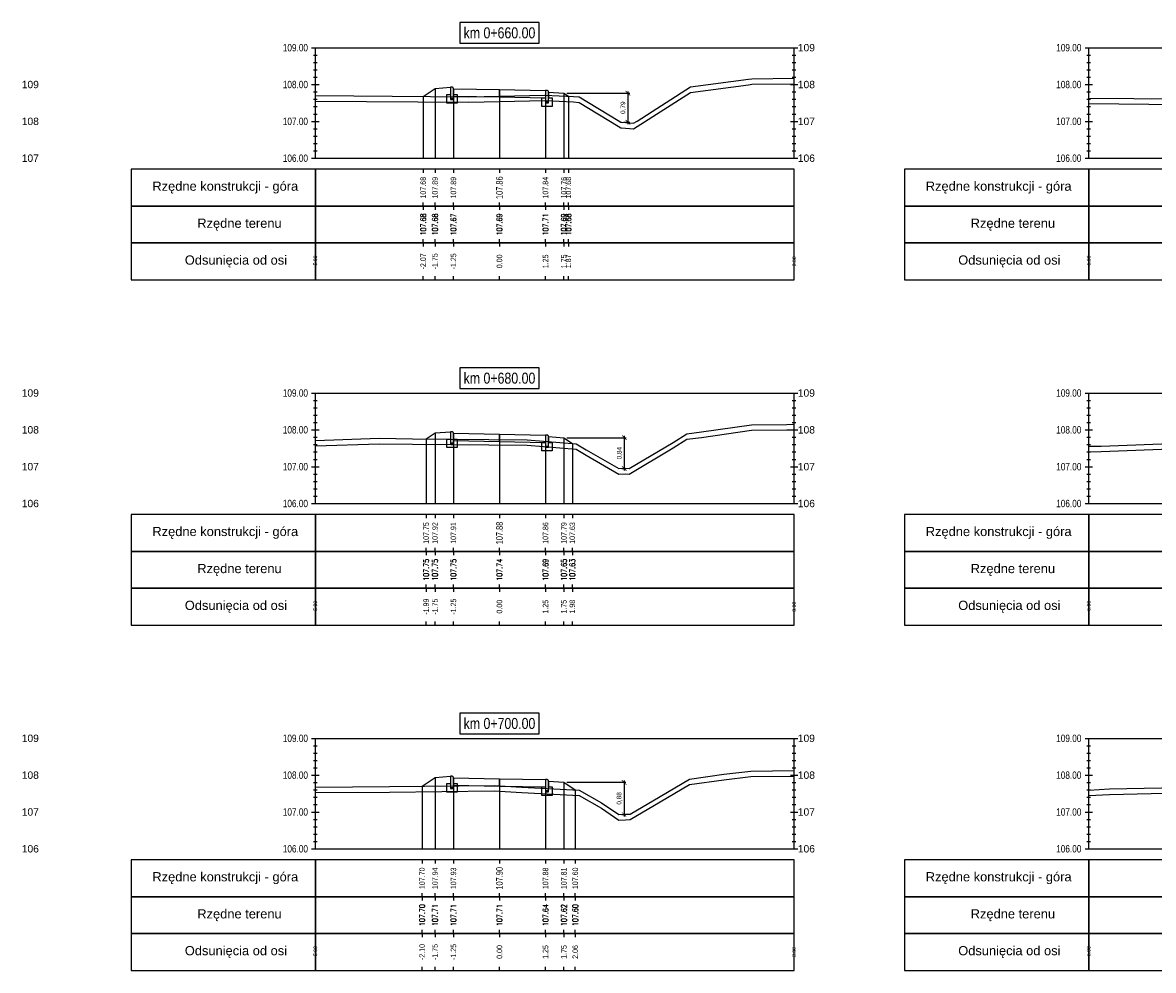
# Model space of a CAD drawing. Extents: x 7537626 to 7538805, y 5722894 to 5725486.
# Tile 35 of 90: x 7538229 to 7538259, y 5725456 to 5725482. Entities that reach past the tile are written whole.
import ezdxf

# ---------------------------------------------------------------- set-up
doc = ezdxf.new("R2010")
doc.units = 0
doc.header["$PDMODE"] = 35
doc.header["$PDSIZE"] = 0.3
for name, color, linetype in [('C-DROGI-PROFILE', 7, 'Continuous'), ('C-DROGI-PROFILE-ETYKIETY', 7, 'Continuous'), ('C-DROGI-PRZEKROJE-ETYKIETY', 7, 'Continuous'), ('C-POPRZECZKA-przekrój', 2, 'Continuous'), ('C-POPRZECZKA-widok', 1, 'Continuous')]:
    doc.layers.add(name, color=color, linetype=linetype)
for name, color, linetype, true_color in [('C-humus', 7, 'Continuous', 0x003df5), ('C-Teren', 7, 'Continuous', 0x005716), ('poprzeczki', 7, 'Continuous', 0x0000d6)]:
    doc.layers.add(name, color=color, linetype=linetype, true_color=true_color)
doc.styles.add('2mm08', font='arial.ttf', dxfattribs={"width": 0.8})
doc.styles.add('opis_50', font='arial.ttf', dxfattribs={"height": 0.125})
doc.styles.get("Standard").update_dxf_attribs({"font": 'arial.ttf'})
doc.dimstyles.new('OPIS_50', dxfattribs={"dimscale": 0.5, "dimtxt": 0.125, "dimasz": 0.25, "dimexe": 0.1, "dimexo": 0.15, "dimgap": 0.1, "dimtad": 1, "dimzin": 0, "dimtxsty": 'opis_50', "dimblk": 'ARCHTICK', "dimcen": 0.15, "dimdle": 0.1, "dimaunit": 2, "dimadec": 4, "dimazin": 0, "dimtfac": 1, "dimtmove": 0, "dimatfit": 3, "dimfxl": 1, "dimarcsym": 0})

# ---------------------------------------------------------------- blocks, each defined once
blk = doc.blocks.new('_ArchTick')
at = {"color": 0, "linetype": 'ByBlock', "const_width": 0.15}
blk.add_lwpolyline([(-0.5, -0.5), (0.5, 0.5)], dxfattribs=at)
blk = doc.blocks.new('*D69')
at = {"layer": 'Defpoints', "color": 0, "transparency": 16777216}
for p in [(7538243.482, 5725479.801), (7538245.034, 5725479.014), (7538245.22, 5725479.014)]:
    blk.add_point(p, dxfattribs=at)
at = {"layer": 'poprzeczki', "color": 0, "lineweight": -2, "transparency": 16777216}
for p, q in [((7538243.557, 5725479.801), (7538245.27, 5725479.801)), ((7538245.22, 5725479.851), (7538245.22, 5725478.964)), ((7538245.109, 5725479.014), (7538245.27, 5725479.014))]:
    blk.add_line(p, q, dxfattribs=at)
at = {"layer": 'poprzeczki', "color": 0, "lineweight": -2, "transparency": 16777216, "xscale": 0.125, "yscale": 0.125, "zscale": 0.125}
for p, rotation in [((7538245.22, 5725479.801), 90), ((7538245.22, 5725479.014), 270)]:
    blk.add_blockref('_ArchTick', p, dxfattribs=dict(at, rotation=rotation))
at = {"layer": 'poprzeczki', "color": 0, "transparency": 16777216, "insert": (7538245.095, 5725479.408), "char_height": 0.125, "attachment_point": 5, "rotation": 90, "style": 'opis_50'}
blk.add_mtext('0,79', dxfattribs=at)
blk = doc.blocks.new('*D70')
at = {"layer": 'Defpoints', "color": 0, "transparency": 16777216}
for p in [(7538243.482, 5725470.447), (7538244.976, 5725469.611), (7538245.121, 5725469.611)]:
    blk.add_point(p, dxfattribs=at)
at = {"layer": 'poprzeczki', "color": 0, "lineweight": -2, "transparency": 16777216}
for p, q in [((7538243.557, 5725470.447), (7538245.171, 5725470.447)), ((7538245.121, 5725470.497), (7538245.121, 5725469.561)), ((7538245.051, 5725469.611), (7538245.171, 5725469.611))]:
    blk.add_line(p, q, dxfattribs=at)
at = {"layer": 'poprzeczki', "color": 0, "lineweight": -2, "transparency": 16777216, "xscale": 0.125, "yscale": 0.125, "zscale": 0.125}
for p, rotation in [((7538245.121, 5725470.447), 90), ((7538245.121, 5725469.611), 270)]:
    blk.add_blockref('_ArchTick', p, dxfattribs=dict(at, rotation=rotation))
at = {"layer": 'poprzeczki', "color": 0, "transparency": 16777216, "insert": (7538244.995, 5725470.029), "char_height": 0.125, "attachment_point": 5, "rotation": 90, "style": 'opis_50'}
blk.add_mtext('0,84', dxfattribs=at)
blk = doc.blocks.new('*D71')
at = {"layer": 'Defpoints', "color": 0, "transparency": 16777216}
for p in [(7538243.482, 5725461.092), (7538244.975, 5725460.217), (7538245.115, 5725460.217)]:
    blk.add_point(p, dxfattribs=at)
at = {"layer": 'poprzeczki', "color": 0, "lineweight": -2, "transparency": 16777216}
for p, q in [((7538243.557, 5725461.092), (7538245.165, 5725461.092)), ((7538245.115, 5725461.142), (7538245.115, 5725460.167)), ((7538245.05, 5725460.217), (7538245.165, 5725460.217))]:
    blk.add_line(p, q, dxfattribs=at)
at = {"layer": 'poprzeczki', "color": 0, "lineweight": -2, "transparency": 16777216, "xscale": 0.125, "yscale": 0.125, "zscale": 0.125}
for p, rotation in [((7538245.115, 5725461.092), 90), ((7538245.115, 5725460.217), 270)]:
    blk.add_blockref('_ArchTick', p, dxfattribs=dict(at, rotation=rotation))
at = {"layer": 'poprzeczki', "color": 0, "transparency": 16777216, "insert": (7538244.99, 5725460.655), "char_height": 0.125, "attachment_point": 5, "rotation": 90, "style": 'opis_50'}
blk.add_mtext('0,88', dxfattribs=at)

msp = doc.modelspace()

# ---------------------------------------------------------------- linework, layer by layer
at = {"layer": 'C-DROGI-PROFILE', "color": 7, "linetype": 'Continuous', "lineweight": -3}
for p, q in [((7538239.661, 5725477.736), (7538239.661, 5725477.636)), ((7538239.982, 5725477.736), (7538239.982, 5725477.636)), ((7538240.482, 5725477.736), (7538240.482, 5725477.636)), ((7538241.732, 5725477.736), (7538241.732, 5725477.636)), ((7538242.982, 5725477.736), (7538242.982, 5725477.636)), ((7538243.482, 5725477.736), (7538243.482, 5725477.636)), ((7538243.602, 5725477.736), (7538243.602, 5725477.636)), ((7538239.661, 5725476.736), (7538239.661, 5725476.836)), ((7538239.661, 5725476.736), (7538239.661, 5725476.636)), ((7538239.982, 5725476.736), (7538239.982, 5725476.836)), ((7538239.982, 5725476.736), (7538239.982, 5725476.636)), ((7538240.482, 5725476.736), (7538240.482, 5725476.836)), ((7538240.482, 5725476.736), (7538240.482, 5725476.636)), ((7538241.732, 5725476.736), (7538241.732, 5725476.836)), ((7538241.732, 5725476.736), (7538241.732, 5725476.636)), ((7538242.982, 5725476.736), (7538242.982, 5725476.836)), ((7538242.982, 5725476.736), (7538242.982, 5725476.636)), ((7538243.482, 5725476.736), (7538243.482, 5725476.836)), ((7538243.482, 5725476.736), (7538243.482, 5725476.636)), ((7538243.602, 5725476.736), (7538243.602, 5725476.836)), ((7538243.602, 5725476.736), (7538243.602, 5725476.636)), ((7538239.661, 5725475.736), (7538239.661, 5725475.836)), ((7538239.982, 5725475.736), (7538239.982, 5725475.836)), ((7538240.482, 5725475.736), (7538240.482, 5725475.836)), ((7538241.732, 5725475.736), (7538241.732, 5725475.836)), ((7538242.982, 5725475.736), (7538242.982, 5725475.836)), ((7538243.482, 5725475.736), (7538243.482, 5725475.836)), ((7538243.602, 5725475.736), (7538243.602, 5725475.836)), ((7538239.661, 5725475.736), (7538239.661, 5725475.636)), ((7538239.982, 5725475.736), (7538239.982, 5725475.636)), ((7538240.482, 5725475.736), (7538240.482, 5725475.636)), ((7538241.732, 5725475.736), (7538241.732, 5725475.636)), ((7538242.982, 5725475.736), (7538242.982, 5725475.636)), ((7538243.482, 5725475.736), (7538243.482, 5725475.636)), ((7538243.602, 5725475.736), (7538243.602, 5725475.636)), ((7538239.661, 5725474.736), (7538239.661, 5725474.836)), ((7538239.982, 5725474.736), (7538239.982, 5725474.836)), ((7538240.482, 5725474.736), (7538240.482, 5725474.836)), ((7538241.732, 5725474.736), (7538241.732, 5725474.836)), ((7538242.982, 5725474.736), (7538242.982, 5725474.836)), ((7538243.482, 5725474.736), (7538243.482, 5725474.836)), ((7538243.602, 5725474.736), (7538243.602, 5725474.836)), ((7538239.741, 5725468.361), (7538239.741, 5725468.261)), ((7538239.982, 5725468.361), (7538239.982, 5725468.261)), ((7538240.482, 5725468.361), (7538240.482, 5725468.261)), ((7538241.732, 5725468.361), (7538241.732, 5725468.261)), ((7538242.982, 5725468.361), (7538242.982, 5725468.261)), ((7538243.482, 5725468.361), (7538243.482, 5725468.261)), ((7538243.711, 5725468.361), (7538243.711, 5725468.261)), ((7538239.741, 5725467.361), (7538239.741, 5725467.461)), ((7538239.741, 5725467.361), (7538239.741, 5725467.261)), ((7538239.982, 5725467.361), (7538239.982, 5725467.461)), ((7538239.982, 5725467.361), (7538239.982, 5725467.261)), ((7538240.482, 5725467.361), (7538240.482, 5725467.461)), ((7538240.482, 5725467.361), (7538240.482, 5725467.261)), ((7538241.732, 5725467.361), (7538241.732, 5725467.461)), ((7538241.732, 5725467.361), (7538241.732, 5725467.261)), ((7538242.982, 5725467.361), (7538242.982, 5725467.461)), ((7538242.982, 5725467.361), (7538242.982, 5725467.261)), ((7538243.482, 5725467.361), (7538243.482, 5725467.461)), ((7538243.482, 5725467.361), (7538243.482, 5725467.261)), ((7538243.711, 5725467.361), (7538243.711, 5725467.461)), ((7538243.711, 5725467.361), (7538243.711, 5725467.261)), ((7538239.741, 5725466.361), (7538239.741, 5725466.461)), ((7538239.741, 5725466.361), (7538239.741, 5725466.261)), ((7538239.982, 5725466.361), (7538239.982, 5725466.461)), ((7538239.982, 5725466.361), (7538239.982, 5725466.261)), ((7538240.482, 5725466.361), (7538240.482, 5725466.461)), ((7538240.482, 5725466.361), (7538240.482, 5725466.261)), ((7538241.732, 5725466.361), (7538241.732, 5725466.461)), ((7538241.732, 5725466.361), (7538241.732, 5725466.261)), ((7538242.982, 5725466.361), (7538242.982, 5725466.461)), ((7538242.982, 5725466.361), (7538242.982, 5725466.261)), ((7538243.482, 5725466.361), (7538243.482, 5725466.461)), ((7538243.482, 5725466.361), (7538243.482, 5725466.261)), ((7538243.711, 5725466.361), (7538243.711, 5725466.461)), ((7538243.711, 5725466.361), (7538243.711, 5725466.261)), ((7538239.741, 5725465.361), (7538239.741, 5725465.461)), ((7538239.982, 5725465.361), (7538239.982, 5725465.461)), ((7538240.482, 5725465.361), (7538240.482, 5725465.461)), ((7538241.732, 5725465.361), (7538241.732, 5725465.461)), ((7538242.982, 5725465.361), (7538242.982, 5725465.461)), ((7538243.482, 5725465.361), (7538243.482, 5725465.461)), ((7538243.711, 5725465.361), (7538243.711, 5725465.461)), ((7538239.631, 5725458.986), (7538239.631, 5725458.886)), ((7538239.982, 5725458.986), (7538239.982, 5725458.886)), ((7538240.482, 5725458.986), (7538240.482, 5725458.886)), ((7538241.732, 5725458.986), (7538241.732, 5725458.886)), ((7538242.982, 5725458.986), (7538242.982, 5725458.886)), ((7538243.482, 5725458.986), (7538243.482, 5725458.886)), ((7538243.79, 5725458.986), (7538243.79, 5725458.886)), ((7538239.631, 5725457.986), (7538239.631, 5725458.086)), ((7538239.631, 5725457.986), (7538239.631, 5725457.886)), ((7538239.982, 5725457.986), (7538239.982, 5725458.086)), ((7538239.982, 5725457.986), (7538239.982, 5725457.886)), ((7538240.482, 5725457.986), (7538240.482, 5725458.086)), ((7538240.482, 5725457.986), (7538240.482, 5725457.886)), ((7538241.732, 5725457.986), (7538241.732, 5725458.086)), ((7538241.732, 5725457.986), (7538241.732, 5725457.886)), ((7538242.982, 5725457.986), (7538242.982, 5725458.086)), ((7538242.982, 5725457.986), (7538242.982, 5725457.886)), ((7538243.482, 5725457.986), (7538243.482, 5725458.086)), ((7538243.482, 5725457.986), (7538243.482, 5725457.886)), ((7538243.79, 5725457.986), (7538243.79, 5725458.086)), ((7538243.79, 5725457.986), (7538243.79, 5725457.886)), ((7538239.631, 5725456.986), (7538239.631, 5725457.086)), ((7538239.982, 5725456.986), (7538239.982, 5725457.086)), ((7538240.482, 5725456.986), (7538240.482, 5725457.086)), ((7538241.732, 5725456.986), (7538241.732, 5725457.086)), ((7538242.982, 5725456.986), (7538242.982, 5725457.086)), ((7538243.482, 5725456.986), (7538243.482, 5725457.086)), ((7538243.79, 5725456.986), (7538243.79, 5725457.086)), ((7538239.631, 5725456.986), (7538239.631, 5725456.886)), ((7538239.982, 5725456.986), (7538239.982, 5725456.886)), ((7538240.482, 5725456.986), (7538240.482, 5725456.886)), ((7538241.732, 5725456.986), (7538241.732, 5725456.886)), ((7538242.982, 5725456.986), (7538242.982, 5725456.886)), ((7538243.482, 5725456.986), (7538243.482, 5725456.886)), ((7538243.79, 5725456.986), (7538243.79, 5725456.886)), ((7538239.631, 5725455.986), (7538239.631, 5725456.086)), ((7538239.982, 5725455.986), (7538239.982, 5725456.086)), ((7538240.482, 5725455.986), (7538240.482, 5725456.086)), ((7538241.732, 5725455.986), (7538241.732, 5725456.086)), ((7538242.982, 5725455.986), (7538242.982, 5725456.086)), ((7538243.482, 5725455.986), (7538243.482, 5725456.086)), ((7538243.79, 5725455.986), (7538243.79, 5725456.086))]:
    msp.add_line(p, q, dxfattribs=at)
at = {"layer": 'C-DROGI-PROFILE', "color": 1, "linetype": 'Continuous', "lineweight": -3}
for points in [[(7538236.732, 5725476.736), (7538236.732, 5725477.736), (7538231.732, 5725477.736), (7538231.732, 5725476.736)], [(7538236.732, 5725476.736), (7538249.732, 5725476.736), (7538249.732, 5725477.736), (7538236.732, 5725477.736)], [(7538257.732, 5725476.736), (7538257.732, 5725477.736), (7538252.732, 5725477.736), (7538252.732, 5725476.736)], [(7538257.732, 5725476.736), (7538270.732, 5725476.736), (7538270.732, 5725477.736), (7538257.732, 5725477.736)], [(7538236.732, 5725475.736), (7538236.732, 5725476.736), (7538231.732, 5725476.736), (7538231.732, 5725475.736)], [(7538236.732, 5725475.736), (7538249.732, 5725475.736), (7538249.732, 5725476.736), (7538236.732, 5725476.736)], [(7538257.732, 5725475.736), (7538257.732, 5725476.736), (7538252.732, 5725476.736), (7538252.732, 5725475.736)], [(7538257.732, 5725475.736), (7538270.732, 5725475.736), (7538270.732, 5725476.736), (7538257.732, 5725476.736)], [(7538236.732, 5725474.736), (7538236.732, 5725475.736), (7538231.732, 5725475.736), (7538231.732, 5725474.736)], [(7538236.732, 5725474.736), (7538249.732, 5725474.736), (7538249.732, 5725475.736), (7538236.732, 5725475.736)], [(7538257.732, 5725474.736), (7538257.732, 5725475.736), (7538252.732, 5725475.736), (7538252.732, 5725474.736)], [(7538257.732, 5725474.736), (7538270.732, 5725474.736), (7538270.732, 5725475.736), (7538257.732, 5725475.736)], [(7538236.732, 5725467.361), (7538236.732, 5725468.361), (7538231.732, 5725468.361), (7538231.732, 5725467.361)], [(7538236.732, 5725467.361), (7538249.732, 5725467.361), (7538249.732, 5725468.361), (7538236.732, 5725468.361)], [(7538257.732, 5725467.361), (7538257.732, 5725468.361), (7538252.732, 5725468.361), (7538252.732, 5725467.361)], [(7538257.732, 5725467.361), (7538270.732, 5725467.361), (7538270.732, 5725468.361), (7538257.732, 5725468.361)], [(7538236.732, 5725466.361), (7538236.732, 5725467.361), (7538231.732, 5725467.361), (7538231.732, 5725466.361)], [(7538236.732, 5725466.361), (7538249.732, 5725466.361), (7538249.732, 5725467.361), (7538236.732, 5725467.361)], [(7538257.732, 5725466.361), (7538257.732, 5725467.361), (7538252.732, 5725467.361), (7538252.732, 5725466.361)], [(7538257.732, 5725466.361), (7538270.732, 5725466.361), (7538270.732, 5725467.361), (7538257.732, 5725467.361)], [(7538236.732, 5725465.361), (7538236.732, 5725466.361), (7538231.732, 5725466.361), (7538231.732, 5725465.361)], [(7538236.732, 5725465.361), (7538249.732, 5725465.361), (7538249.732, 5725466.361), (7538236.732, 5725466.361)], [(7538257.732, 5725465.361), (7538257.732, 5725466.361), (7538252.732, 5725466.361), (7538252.732, 5725465.361)], [(7538257.732, 5725465.361), (7538270.732, 5725465.361), (7538270.732, 5725466.361), (7538257.732, 5725466.361)], [(7538236.732, 5725457.986), (7538236.732, 5725458.986), (7538231.732, 5725458.986), (7538231.732, 5725457.986)], [(7538236.732, 5725457.986), (7538249.732, 5725457.986), (7538249.732, 5725458.986), (7538236.732, 5725458.986)], [(7538257.732, 5725457.986), (7538257.732, 5725458.986), (7538252.732, 5725458.986), (7538252.732, 5725457.986)], [(7538257.732, 5725457.986), (7538270.732, 5725457.986), (7538270.732, 5725458.986), (7538257.732, 5725458.986)], [(7538236.732, 5725456.986), (7538236.732, 5725457.986), (7538231.732, 5725457.986), (7538231.732, 5725456.986)], [(7538236.732, 5725456.986), (7538249.732, 5725456.986), (7538249.732, 5725457.986), (7538236.732, 5725457.986)], [(7538257.732, 5725456.986), (7538257.732, 5725457.986), (7538252.732, 5725457.986), (7538252.732, 5725456.986)], [(7538257.732, 5725456.986), (7538270.732, 5725456.986), (7538270.732, 5725457.986), (7538257.732, 5725457.986)], [(7538236.732, 5725455.986), (7538236.732, 5725456.986), (7538231.732, 5725456.986), (7538231.732, 5725455.986)], [(7538236.732, 5725455.986), (7538249.732, 5725455.986), (7538249.732, 5725456.986), (7538236.732, 5725456.986)], [(7538257.732, 5725455.986), (7538257.732, 5725456.986), (7538252.732, 5725456.986), (7538252.732, 5725455.986)], [(7538257.732, 5725455.986), (7538270.732, 5725455.986), (7538270.732, 5725456.986), (7538257.732, 5725456.986)]]:
    msp.add_3dface(points, dxfattribs=at)
at = {"layer": 'C-DROGI-PRZEKROJE-ETYKIETY', "color": 1, "linetype": 'Continuous', "lineweight": -3}
for p, q in [((7538239.982, 5725479.931), (7538239.982, 5725478.036)), ((7538240.482, 5725479.924), (7538240.482, 5725478.036)), ((7538241.732, 5725479.899), (7538241.732, 5725478.036)), ((7538242.982, 5725479.874), (7538242.982, 5725478.036)), ((7538243.482, 5725479.801), (7538243.482, 5725478.036)), ((7538239.661, 5725479.716), (7538239.661, 5725478.036)), ((7538243.602, 5725479.721), (7538243.602, 5725478.036)), ((7538239.982, 5725470.577), (7538239.982, 5725468.661)), ((7538240.482, 5725470.57), (7538240.482, 5725468.661)), ((7538241.732, 5725470.545), (7538241.732, 5725468.661)), ((7538239.741, 5725470.416), (7538239.741, 5725468.661)), ((7538242.982, 5725470.52), (7538242.982, 5725468.661)), ((7538243.482, 5725470.447), (7538243.482, 5725468.661)), ((7538243.711, 5725470.294), (7538243.711, 5725468.661)), ((7538239.982, 5725461.222), (7538239.982, 5725459.286)), ((7538240.482, 5725461.216), (7538240.482, 5725459.286)), ((7538241.732, 5725461.191), (7538241.732, 5725459.286)), ((7538242.982, 5725461.166), (7538242.982, 5725459.286)), ((7538243.482, 5725461.092), (7538243.482, 5725459.286)), ((7538239.631, 5725460.988), (7538239.631, 5725459.286)), ((7538243.79, 5725460.888), (7538243.79, 5725459.286))]:
    msp.add_line(p, q, dxfattribs=at)
at = {"layer": 'C-humus'}
for p, q in [((7538248.588, 5725480.045), (7538249.732, 5725480.059)), ((7538245.472, 5725478.894), (7538246.922, 5725479.823)), ((7538246.922, 5725479.823), (7538248.49, 5725480.031)), ((7538248.49, 5725480.031), (7538248.588, 5725480.045)), ((7538236.732, 5725479.589), (7538240.896, 5725479.556)), ((7538240.896, 5725479.556), (7538242.961, 5725479.6)), ((7538242.961, 5725479.6), (7538243.745, 5725479.565)), ((7538243.745, 5725479.565), (7538243.896, 5725479.553)), ((7538243.896, 5725479.553), (7538244.952, 5725478.906)), ((7538257.732, 5725479.518), (7538260.494, 5725479.495)), ((7538244.952, 5725478.906), (7538245.027, 5725478.864)), ((7538245.027, 5725478.864), (7538245.042, 5725478.865)), ((7538245.042, 5725478.865), (7538245.375, 5725478.836)), ((7538245.375, 5725478.836), (7538245.472, 5725478.894)), ((7538247.213, 5725470.458), (7538248.577, 5725470.649)), ((7538248.577, 5725470.649), (7538249.533, 5725470.661)), ((7538249.533, 5725470.661), (7538249.732, 5725470.663)), ((7538236.732, 5725470.226), (7538238.465, 5725470.283)), ((7538238.465, 5725470.283), (7538239.372, 5725470.269)), ((7538239.372, 5725470.269), (7538242.484, 5725470.242)), ((7538242.484, 5725470.242), (7538243.815, 5725470.136)), ((7538246.45, 5725470.171), (7538246.817, 5725470.406)), ((7538246.817, 5725470.406), (7538247.213, 5725470.458)), ((7538243.815, 5725470.136), (7538244.085, 5725469.97)), ((7538244.085, 5725469.97), (7538244.976, 5725469.461)), ((7538245.251, 5725469.461), (7538246.45, 5725470.171)), ((7538257.732, 5725470.069), (7538258.069, 5725470.072)), ((7538258.069, 5725470.072), (7538261.076, 5725470.186)), ((7538244.976, 5725469.461), (7538245.166, 5725469.469)), ((7538245.166, 5725469.469), (7538245.251, 5725469.461)), ((7538246.094, 5725460.561), (7538246.89, 5725461.031)), ((7538246.89, 5725461.031), (7538247.824, 5725461.161)), ((7538247.824, 5725461.161), (7538248.556, 5725461.248)), ((7538248.556, 5725461.248), (7538249.732, 5725461.259)), ((7538236.732, 5725460.812), (7538238.744, 5725460.829)), ((7538238.744, 5725460.829), (7538241.591, 5725460.859)), ((7538241.591, 5725460.859), (7538242.335, 5725460.814)), ((7538242.335, 5725460.814), (7538243.897, 5725460.732)), ((7538243.897, 5725460.732), (7538244.501, 5725460.387)), ((7538257.732, 5725460.733), (7538258.292, 5725460.761)), ((7538258.292, 5725460.761), (7538261.03, 5725460.825)), ((7538245.283, 5725460.082), (7538246.094, 5725460.561)), ((7538244.501, 5725460.387), (7538244.975, 5725460.067)), ((7538244.975, 5725460.067), (7538245.154, 5725460.076)), ((7538245.154, 5725460.076), (7538245.283, 5725460.082))]:
    msp.add_line(p, q, dxfattribs=at)
at = {"layer": 'C-POPRZECZKA-przekrój', "color": 2, "linetype": 'Continuous', "lineweight": -3}
for p, q in [((7538239.661, 5725479.716), (7538239.982, 5725479.931)), ((7538239.982, 5725479.931), (7538240.402, 5725479.964)), ((7538240.302, 5725479.534), (7538240.302, 5725479.764)), ((7538240.302, 5725479.764), (7538240.402, 5725479.764)), ((7538240.442, 5725479.964), (7538240.402, 5725479.964)), ((7538240.402, 5725479.964), (7538240.402, 5725479.634)), ((7538240.402, 5725479.764), (7538240.402, 5725479.664)), ((7538240.448, 5725479.964), (7538240.442, 5725479.964)), ((7538240.456, 5725479.962), (7538240.448, 5725479.964)), ((7538240.465, 5725479.958), (7538240.456, 5725479.962)), ((7538240.471, 5725479.953), (7538240.465, 5725479.958)), ((7538240.475, 5725479.947), (7538240.471, 5725479.953)), ((7538240.479, 5725479.94), (7538240.475, 5725479.947)), ((7538240.482, 5725479.932), (7538240.479, 5725479.94)), ((7538240.482, 5725479.924), (7538240.482, 5725479.932)), ((7538240.482, 5725479.924), (7538241.732, 5725479.899)), ((7538240.482, 5725479.924), (7538240.483, 5725479.724)), ((7538240.482, 5725479.634), (7538240.482, 5725479.924)), ((7538240.482, 5725479.924), (7538240.482, 5725479.764)), ((7538240.482, 5725479.764), (7538240.582, 5725479.764)), ((7538240.582, 5725479.764), (7538240.582, 5725479.534)), ((7538241.732, 5725479.699), (7538241.732, 5725479.899)), ((7538241.732, 5725479.899), (7538242.982, 5725479.874)), ((7538242.982, 5725479.874), (7538242.981, 5725479.674)), ((7538243.022, 5725479.874), (7538242.982, 5725479.874)), ((7538242.982, 5725479.874), (7538242.982, 5725479.544)), ((7538243.028, 5725479.874), (7538243.022, 5725479.874)), ((7538243.036, 5725479.872), (7538243.028, 5725479.874)), ((7538243.045, 5725479.868), (7538243.036, 5725479.872)), ((7538243.051, 5725479.863), (7538243.045, 5725479.868)), ((7538243.055, 5725479.857), (7538243.051, 5725479.863)), ((7538243.059, 5725479.85), (7538243.055, 5725479.857)), ((7538243.062, 5725479.842), (7538243.059, 5725479.85)), ((7538243.062, 5725479.834), (7538243.062, 5725479.842)), ((7538243.062, 5725479.544), (7538243.062, 5725479.834)), ((7538243.062, 5725479.834), (7538243.062, 5725479.674)), ((7538243.062, 5725479.834), (7538243.482, 5725479.801)), ((7538243.482, 5725479.801), (7538243.602, 5725479.721)), ((7538240.582, 5725479.534), (7538240.302, 5725479.534)), ((7538240.402, 5725479.664), (7538240.482, 5725479.664)), ((7538240.402, 5725479.634), (7538240.482, 5725479.634)), ((7538240.483, 5725479.724), (7538241.732, 5725479.699)), ((7538241.732, 5725479.699), (7538242.981, 5725479.674)), ((7538242.882, 5725479.444), (7538242.882, 5725479.674)), ((7538242.882, 5725479.674), (7538242.982, 5725479.674)), ((7538243.162, 5725479.444), (7538242.882, 5725479.444)), ((7538242.982, 5725479.674), (7538242.982, 5725479.574)), ((7538242.982, 5725479.574), (7538243.062, 5725479.574)), ((7538242.982, 5725479.544), (7538243.062, 5725479.544)), ((7538243.062, 5725479.674), (7538243.162, 5725479.674)), ((7538243.162, 5725479.674), (7538243.162, 5725479.444)), ((7538239.741, 5725470.416), (7538239.982, 5725470.577)), ((7538239.982, 5725470.577), (7538240.402, 5725470.61)), ((7538240.442, 5725470.61), (7538240.402, 5725470.61)), ((7538240.402, 5725470.61), (7538240.402, 5725470.28)), ((7538240.448, 5725470.61), (7538240.442, 5725470.61)), ((7538240.456, 5725470.608), (7538240.448, 5725470.61)), ((7538240.465, 5725470.603), (7538240.456, 5725470.608)), ((7538240.471, 5725470.598), (7538240.465, 5725470.603)), ((7538240.475, 5725470.593), (7538240.471, 5725470.598)), ((7538240.479, 5725470.586), (7538240.475, 5725470.593)), ((7538240.482, 5725470.578), (7538240.479, 5725470.586)), ((7538240.482, 5725470.57), (7538240.482, 5725470.578)), ((7538240.482, 5725470.57), (7538241.732, 5725470.545)), ((7538240.482, 5725470.57), (7538240.483, 5725470.37)), ((7538240.482, 5725470.28), (7538240.482, 5725470.57)), ((7538240.482, 5725470.57), (7538240.482, 5725470.41)), ((7538241.732, 5725470.345), (7538241.732, 5725470.545)), ((7538241.732, 5725470.545), (7538242.982, 5725470.52)), ((7538240.302, 5725470.18), (7538240.302, 5725470.41)), ((7538240.302, 5725470.41), (7538240.402, 5725470.41)), ((7538240.402, 5725470.41), (7538240.402, 5725470.31)), ((7538240.402, 5725470.31), (7538240.482, 5725470.31)), ((7538240.402, 5725470.28), (7538240.482, 5725470.28)), ((7538240.482, 5725470.41), (7538240.582, 5725470.41)), ((7538240.483, 5725470.37), (7538241.732, 5725470.345)), ((7538240.582, 5725470.41), (7538240.582, 5725470.18)), ((7538241.732, 5725470.345), (7538242.981, 5725470.32)), ((7538242.882, 5725470.09), (7538242.882, 5725470.32)), ((7538242.882, 5725470.32), (7538242.982, 5725470.32)), ((7538242.982, 5725470.52), (7538242.981, 5725470.32)), ((7538243.022, 5725470.52), (7538242.982, 5725470.52)), ((7538242.982, 5725470.52), (7538242.982, 5725470.19)), ((7538242.982, 5725470.32), (7538242.982, 5725470.22)), ((7538243.028, 5725470.52), (7538243.022, 5725470.52)), ((7538243.036, 5725470.518), (7538243.028, 5725470.52)), ((7538243.045, 5725470.513), (7538243.036, 5725470.518)), ((7538243.051, 5725470.508), (7538243.045, 5725470.513)), ((7538243.055, 5725470.503), (7538243.051, 5725470.508)), ((7538243.059, 5725470.496), (7538243.055, 5725470.503)), ((7538243.062, 5725470.488), (7538243.059, 5725470.496)), ((7538243.062, 5725470.48), (7538243.062, 5725470.488)), ((7538243.062, 5725470.19), (7538243.062, 5725470.48)), ((7538243.062, 5725470.48), (7538243.062, 5725470.32)), ((7538243.062, 5725470.48), (7538243.482, 5725470.447)), ((7538243.062, 5725470.32), (7538243.162, 5725470.32)), ((7538243.162, 5725470.32), (7538243.162, 5725470.09)), ((7538243.482, 5725470.447), (7538243.711, 5725470.294)), ((7538240.582, 5725470.18), (7538240.302, 5725470.18)), ((7538243.162, 5725470.09), (7538242.882, 5725470.09)), ((7538242.982, 5725470.22), (7538243.062, 5725470.22)), ((7538242.982, 5725470.19), (7538243.062, 5725470.19)), ((7538239.631, 5725460.988), (7538239.982, 5725461.222)), ((7538239.982, 5725461.222), (7538240.402, 5725461.256)), ((7538240.302, 5725460.826), (7538240.302, 5725461.056)), ((7538240.302, 5725461.056), (7538240.402, 5725461.056)), ((7538240.442, 5725461.256), (7538240.402, 5725461.256)), ((7538240.402, 5725461.256), (7538240.402, 5725460.926)), ((7538240.402, 5725461.056), (7538240.402, 5725460.956)), ((7538240.448, 5725461.256), (7538240.442, 5725461.256)), ((7538240.456, 5725461.254), (7538240.448, 5725461.256)), ((7538240.465, 5725461.249), (7538240.456, 5725461.254)), ((7538240.471, 5725461.244), (7538240.465, 5725461.249)), ((7538240.475, 5725461.239), (7538240.471, 5725461.244)), ((7538240.479, 5725461.232), (7538240.475, 5725461.239)), ((7538240.482, 5725461.223), (7538240.479, 5725461.232)), ((7538240.482, 5725461.216), (7538240.482, 5725461.223)), ((7538240.482, 5725461.216), (7538241.732, 5725461.191)), ((7538240.482, 5725461.216), (7538240.483, 5725461.016)), ((7538240.482, 5725460.926), (7538240.482, 5725461.216)), ((7538240.482, 5725461.216), (7538240.482, 5725461.056)), ((7538240.482, 5725461.056), (7538240.582, 5725461.056)), ((7538240.582, 5725461.056), (7538240.582, 5725460.826)), ((7538241.732, 5725460.991), (7538241.732, 5725461.191)), ((7538241.732, 5725461.191), (7538242.982, 5725461.166)), ((7538242.982, 5725461.166), (7538242.981, 5725460.966)), ((7538243.022, 5725461.166), (7538242.982, 5725461.166)), ((7538242.982, 5725461.166), (7538242.982, 5725460.836)), ((7538243.028, 5725461.166), (7538243.022, 5725461.166)), ((7538243.036, 5725461.164), (7538243.028, 5725461.166)), ((7538243.045, 5725461.159), (7538243.036, 5725461.164)), ((7538243.051, 5725461.154), (7538243.045, 5725461.159)), ((7538243.055, 5725461.149), (7538243.051, 5725461.154)), ((7538243.059, 5725461.142), (7538243.055, 5725461.149)), ((7538243.062, 5725461.133), (7538243.059, 5725461.142)), ((7538243.062, 5725461.126), (7538243.062, 5725461.133)), ((7538243.062, 5725460.836), (7538243.062, 5725461.126)), ((7538243.062, 5725461.126), (7538243.062, 5725460.966)), ((7538243.062, 5725461.126), (7538243.482, 5725461.092)), ((7538243.482, 5725461.092), (7538243.79, 5725460.888)), ((7538240.582, 5725460.826), (7538240.302, 5725460.826)), ((7538240.402, 5725460.956), (7538240.482, 5725460.956)), ((7538240.402, 5725460.926), (7538240.482, 5725460.926)), ((7538240.483, 5725461.016), (7538241.732, 5725460.991)), ((7538241.732, 5725460.991), (7538242.981, 5725460.966)), ((7538242.882, 5725460.736), (7538242.882, 5725460.966)), ((7538242.882, 5725460.966), (7538242.982, 5725460.966)), ((7538243.162, 5725460.736), (7538242.882, 5725460.736)), ((7538242.982, 5725460.966), (7538242.982, 5725460.866)), ((7538242.982, 5725460.866), (7538243.062, 5725460.866)), ((7538242.982, 5725460.836), (7538243.062, 5725460.836)), ((7538243.062, 5725460.966), (7538243.162, 5725460.966)), ((7538243.162, 5725460.966), (7538243.162, 5725460.736))]:
    msp.add_line(p, q, dxfattribs=at)
at = {"layer": 'C-POPRZECZKA-widok', "color": 1, "linetype": 'Continuous', "lineweight": -3}
for p, q in [((7538236.632, 5725481.036), (7538249.832, 5725481.036)), ((7538236.732, 5725478.036), (7538236.732, 5725481.036)), ((7538249.732, 5725478.036), (7538249.732, 5725481.036)), ((7538257.632, 5725481.036), (7538270.832, 5725481.036)), ((7538257.732, 5725478.036), (7538257.732, 5725481.036)), ((7538236.682, 5725480.836), (7538236.782, 5725480.836)), ((7538249.682, 5725480.836), (7538249.782, 5725480.836)), ((7538257.682, 5725480.836), (7538257.782, 5725480.836)), ((7538236.682, 5725480.636), (7538236.782, 5725480.636)), ((7538236.682, 5725480.436), (7538236.782, 5725480.436)), ((7538249.682, 5725480.636), (7538249.782, 5725480.636)), ((7538249.682, 5725480.436), (7538249.782, 5725480.436)), ((7538257.682, 5725480.636), (7538257.782, 5725480.636)), ((7538257.682, 5725480.436), (7538257.782, 5725480.436)), ((7538236.682, 5725480.236), (7538236.782, 5725480.236)), ((7538249.682, 5725480.236), (7538249.782, 5725480.236)), ((7538257.682, 5725480.236), (7538257.782, 5725480.236)), ((7538236.632, 5725480.036), (7538236.832, 5725480.036)), ((7538236.682, 5725480.036), (7538236.782, 5725480.036)), ((7538236.682, 5725479.836), (7538236.782, 5725479.836)), ((7538249.632, 5725480.036), (7538249.832, 5725480.036)), ((7538249.682, 5725480.036), (7538249.782, 5725480.036)), ((7538249.682, 5725479.836), (7538249.782, 5725479.836)), ((7538257.632, 5725480.036), (7538257.832, 5725480.036)), ((7538257.682, 5725480.036), (7538257.782, 5725480.036)), ((7538257.682, 5725479.836), (7538257.782, 5725479.836)), ((7538236.682, 5725479.636), (7538236.782, 5725479.636)), ((7538249.682, 5725479.636), (7538249.782, 5725479.636)), ((7538257.682, 5725479.636), (7538257.782, 5725479.636)), ((7538236.682, 5725479.436), (7538236.782, 5725479.436)), ((7538236.682, 5725479.236), (7538236.782, 5725479.236)), ((7538249.682, 5725479.436), (7538249.782, 5725479.436)), ((7538249.682, 5725479.236), (7538249.782, 5725479.236)), ((7538257.682, 5725479.436), (7538257.782, 5725479.436)), ((7538257.682, 5725479.236), (7538257.782, 5725479.236)), ((7538236.632, 5725479.036), (7538236.832, 5725479.036)), ((7538236.682, 5725479.036), (7538236.782, 5725479.036)), ((7538236.682, 5725478.836), (7538236.782, 5725478.836)), ((7538249.632, 5725479.036), (7538249.832, 5725479.036)), ((7538249.682, 5725479.036), (7538249.782, 5725479.036)), ((7538249.682, 5725478.836), (7538249.782, 5725478.836)), ((7538257.632, 5725479.036), (7538257.832, 5725479.036)), ((7538257.682, 5725479.036), (7538257.782, 5725479.036)), ((7538257.682, 5725478.836), (7538257.782, 5725478.836)), ((7538236.682, 5725478.636), (7538236.782, 5725478.636)), ((7538249.682, 5725478.636), (7538249.782, 5725478.636)), ((7538257.682, 5725478.636), (7538257.782, 5725478.636)), ((7538236.682, 5725478.436), (7538236.782, 5725478.436)), ((7538236.682, 5725478.236), (7538236.782, 5725478.236)), ((7538249.682, 5725478.436), (7538249.782, 5725478.436)), ((7538249.682, 5725478.236), (7538249.782, 5725478.236)), ((7538257.682, 5725478.436), (7538257.782, 5725478.436)), ((7538257.682, 5725478.236), (7538257.782, 5725478.236)), ((7538236.632, 5725478.036), (7538249.832, 5725478.036)), ((7538257.632, 5725478.036), (7538270.832, 5725478.036)), ((7538236.632, 5725471.661), (7538249.832, 5725471.661)), ((7538236.682, 5725471.461), (7538236.782, 5725471.461)), ((7538236.732, 5725468.661), (7538236.732, 5725471.661)), ((7538249.682, 5725471.461), (7538249.782, 5725471.461)), ((7538249.732, 5725468.661), (7538249.732, 5725471.661)), ((7538257.632, 5725471.661), (7538270.832, 5725471.661)), ((7538257.682, 5725471.461), (7538257.782, 5725471.461)), ((7538257.732, 5725468.661), (7538257.732, 5725471.661)), ((7538236.682, 5725471.261), (7538236.782, 5725471.261)), ((7538249.682, 5725471.261), (7538249.782, 5725471.261)), ((7538257.682, 5725471.261), (7538257.782, 5725471.261)), ((7538236.682, 5725471.061), (7538236.782, 5725471.061)), ((7538236.682, 5725470.861), (7538236.782, 5725470.861)), ((7538249.682, 5725471.061), (7538249.782, 5725471.061)), ((7538249.682, 5725470.861), (7538249.782, 5725470.861)), ((7538257.682, 5725471.061), (7538257.782, 5725471.061)), ((7538257.682, 5725470.861), (7538257.782, 5725470.861)), ((7538236.632, 5725470.661), (7538236.832, 5725470.661)), ((7538236.682, 5725470.661), (7538236.782, 5725470.661)), ((7538249.632, 5725470.661), (7538249.832, 5725470.661)), ((7538249.682, 5725470.661), (7538249.782, 5725470.661)), ((7538257.632, 5725470.661), (7538257.832, 5725470.661)), ((7538257.682, 5725470.661), (7538257.782, 5725470.661)), ((7538236.682, 5725470.461), (7538236.782, 5725470.461)), ((7538236.682, 5725470.261), (7538236.782, 5725470.261)), ((7538249.682, 5725470.461), (7538249.782, 5725470.461)), ((7538249.682, 5725470.261), (7538249.782, 5725470.261)), ((7538257.682, 5725470.461), (7538257.782, 5725470.461)), ((7538257.682, 5725470.261), (7538257.782, 5725470.261)), ((7538236.682, 5725470.061), (7538236.782, 5725470.061)), ((7538249.682, 5725470.061), (7538249.782, 5725470.061)), ((7538257.682, 5725470.061), (7538257.782, 5725470.061)), ((7538236.632, 5725469.661), (7538236.832, 5725469.661)), ((7538236.682, 5725469.861), (7538236.782, 5725469.861)), ((7538236.682, 5725469.661), (7538236.782, 5725469.661)), ((7538249.632, 5725469.661), (7538249.832, 5725469.661)), ((7538249.682, 5725469.861), (7538249.782, 5725469.861)), ((7538249.682, 5725469.661), (7538249.782, 5725469.661)), ((7538257.632, 5725469.661), (7538257.832, 5725469.661)), ((7538257.682, 5725469.861), (7538257.782, 5725469.861)), ((7538257.682, 5725469.661), (7538257.782, 5725469.661)), ((7538236.682, 5725469.461), (7538236.782, 5725469.461)), ((7538249.682, 5725469.461), (7538249.782, 5725469.461)), ((7538257.682, 5725469.461), (7538257.782, 5725469.461)), ((7538236.682, 5725469.261), (7538236.782, 5725469.261)), ((7538236.682, 5725469.061), (7538236.782, 5725469.061)), ((7538249.682, 5725469.261), (7538249.782, 5725469.261)), ((7538249.682, 5725469.061), (7538249.782, 5725469.061)), ((7538257.682, 5725469.261), (7538257.782, 5725469.261)), ((7538257.682, 5725469.061), (7538257.782, 5725469.061)), ((7538236.682, 5725468.861), (7538236.782, 5725468.861)), ((7538249.682, 5725468.861), (7538249.782, 5725468.861)), ((7538257.682, 5725468.861), (7538257.782, 5725468.861)), ((7538236.632, 5725468.661), (7538249.832, 5725468.661)), ((7538257.632, 5725468.661), (7538270.832, 5725468.661)), ((7538236.632, 5725462.286), (7538249.832, 5725462.286)), ((7538236.732, 5725459.286), (7538236.732, 5725462.286)), ((7538249.732, 5725459.286), (7538249.732, 5725462.286)), ((7538257.632, 5725462.286), (7538270.832, 5725462.286)), ((7538257.732, 5725459.286), (7538257.732, 5725462.286)), ((7538236.682, 5725462.086), (7538236.782, 5725462.086)), ((7538249.682, 5725462.086), (7538249.782, 5725462.086)), ((7538257.682, 5725462.086), (7538257.782, 5725462.086)), ((7538236.682, 5725461.886), (7538236.782, 5725461.886)), ((7538236.682, 5725461.686), (7538236.782, 5725461.686)), ((7538249.682, 5725461.886), (7538249.782, 5725461.886)), ((7538249.682, 5725461.686), (7538249.782, 5725461.686)), ((7538257.682, 5725461.886), (7538257.782, 5725461.886)), ((7538257.682, 5725461.686), (7538257.782, 5725461.686)), ((7538236.682, 5725461.486), (7538236.782, 5725461.486)), ((7538249.682, 5725461.486), (7538249.782, 5725461.486)), ((7538257.682, 5725461.486), (7538257.782, 5725461.486)), ((7538236.632, 5725461.286), (7538236.832, 5725461.286)), ((7538236.682, 5725461.286), (7538236.782, 5725461.286)), ((7538236.682, 5725461.086), (7538236.782, 5725461.086)), ((7538249.632, 5725461.286), (7538249.832, 5725461.286)), ((7538249.682, 5725461.286), (7538249.782, 5725461.286)), ((7538249.682, 5725461.086), (7538249.782, 5725461.086)), ((7538257.632, 5725461.286), (7538257.832, 5725461.286)), ((7538257.682, 5725461.286), (7538257.782, 5725461.286)), ((7538257.682, 5725461.086), (7538257.782, 5725461.086)), ((7538236.682, 5725460.886), (7538236.782, 5725460.886)), ((7538249.682, 5725460.886), (7538249.782, 5725460.886)), ((7538257.682, 5725460.886), (7538257.782, 5725460.886)), ((7538236.682, 5725460.686), (7538236.782, 5725460.686)), ((7538236.682, 5725460.486), (7538236.782, 5725460.486)), ((7538249.682, 5725460.686), (7538249.782, 5725460.686)), ((7538249.682, 5725460.486), (7538249.782, 5725460.486)), ((7538257.682, 5725460.686), (7538257.782, 5725460.686)), ((7538257.682, 5725460.486), (7538257.782, 5725460.486)), ((7538236.632, 5725460.286), (7538236.832, 5725460.286)), ((7538236.682, 5725460.286), (7538236.782, 5725460.286)), ((7538249.632, 5725460.286), (7538249.832, 5725460.286)), ((7538249.682, 5725460.286), (7538249.782, 5725460.286)), ((7538257.632, 5725460.286), (7538257.832, 5725460.286)), ((7538257.682, 5725460.286), (7538257.782, 5725460.286)), ((7538236.682, 5725460.086), (7538236.782, 5725460.086)), ((7538236.682, 5725459.886), (7538236.782, 5725459.886)), ((7538249.682, 5725460.086), (7538249.782, 5725460.086)), ((7538249.682, 5725459.886), (7538249.782, 5725459.886)), ((7538257.682, 5725460.086), (7538257.782, 5725460.086)), ((7538257.682, 5725459.886), (7538257.782, 5725459.886)), ((7538236.682, 5725459.686), (7538236.782, 5725459.686)), ((7538236.682, 5725459.486), (7538236.782, 5725459.486)), ((7538249.682, 5725459.686), (7538249.782, 5725459.686)), ((7538249.682, 5725459.486), (7538249.782, 5725459.486)), ((7538257.682, 5725459.686), (7538257.782, 5725459.686)), ((7538257.682, 5725459.486), (7538257.782, 5725459.486)), ((7538236.632, 5725459.286), (7538249.832, 5725459.286)), ((7538257.632, 5725459.286), (7538270.832, 5725459.286))]:
    msp.add_line(p, q, dxfattribs=at)
at = {"layer": 'C-POPRZECZKA-widok', "color": 3, "linetype": 'Continuous', "lineweight": -3}
for points in [[(7538240.653, 5725481.161), (7538242.812, 5725481.161), (7538242.812, 5725481.718), (7538240.653, 5725481.718)], [(7538240.653, 5725471.786), (7538242.812, 5725471.786), (7538242.812, 5725472.343), (7538240.653, 5725472.343)], [(7538240.653, 5725462.411), (7538242.812, 5725462.411), (7538242.812, 5725462.968), (7538240.653, 5725462.968)]]:
    msp.add_3dface(points, dxfattribs=at)
at = {"layer": 'C-Teren'}
for p, q in [((7538246.922, 5725479.973), (7538248.49, 5725480.181)), ((7538248.49, 5725480.181), (7538248.588, 5725480.195)), ((7538248.588, 5725480.195), (7538249.732, 5725480.209)), ((7538240.896, 5725479.706), (7538242.961, 5725479.75)), ((7538242.961, 5725479.75), (7538243.745, 5725479.715)), ((7538245.472, 5725479.044), (7538246.922, 5725479.973)), ((7538236.732, 5725479.739), (7538240.896, 5725479.706)), ((7538243.745, 5725479.715), (7538243.896, 5725479.703)), ((7538243.896, 5725479.703), (7538244.952, 5725479.056)), ((7538257.732, 5725479.668), (7538260.494, 5725479.645)), ((7538244.952, 5725479.056), (7538245.027, 5725479.014)), ((7538245.027, 5725479.014), (7538245.042, 5725479.015)), ((7538245.042, 5725479.015), (7538245.375, 5725478.986)), ((7538245.375, 5725478.986), (7538245.472, 5725479.044)), ((7538246.45, 5725470.321), (7538246.817, 5725470.556)), ((7538246.817, 5725470.556), (7538247.213, 5725470.608)), ((7538247.213, 5725470.608), (7538248.577, 5725470.799)), ((7538248.577, 5725470.799), (7538249.533, 5725470.811)), ((7538249.533, 5725470.811), (7538249.732, 5725470.813)), ((7538236.732, 5725470.376), (7538238.465, 5725470.433)), ((7538238.465, 5725470.433), (7538239.372, 5725470.419)), ((7538239.372, 5725470.419), (7538242.484, 5725470.392)), ((7538242.484, 5725470.392), (7538243.815, 5725470.286)), ((7538243.815, 5725470.286), (7538244.085, 5725470.12)), ((7538245.251, 5725469.611), (7538246.45, 5725470.321)), ((7538258.069, 5725470.222), (7538261.076, 5725470.336)), ((7538244.085, 5725470.12), (7538244.976, 5725469.611)), ((7538257.732, 5725470.219), (7538258.069, 5725470.222)), ((7538244.976, 5725469.611), (7538245.166, 5725469.619)), ((7538245.166, 5725469.619), (7538245.251, 5725469.611)), ((7538247.824, 5725461.311), (7538248.556, 5725461.398)), ((7538248.556, 5725461.398), (7538249.732, 5725461.409)), ((7538246.094, 5725460.711), (7538246.89, 5725461.181)), ((7538246.89, 5725461.181), (7538247.824, 5725461.311)), ((7538236.732, 5725460.962), (7538238.744, 5725460.979)), ((7538238.744, 5725460.979), (7538241.591, 5725461.009)), ((7538241.591, 5725461.009), (7538242.335, 5725460.964)), ((7538242.335, 5725460.964), (7538243.897, 5725460.882)), ((7538243.897, 5725460.882), (7538244.501, 5725460.537)), ((7538257.732, 5725460.883), (7538258.292, 5725460.911)), ((7538258.292, 5725460.911), (7538261.03, 5725460.975)), ((7538244.501, 5725460.537), (7538244.975, 5725460.217)), ((7538245.283, 5725460.232), (7538246.094, 5725460.711)), ((7538244.975, 5725460.217), (7538245.154, 5725460.226)), ((7538245.154, 5725460.226), (7538245.283, 5725460.232))]:
    msp.add_line(p, q, dxfattribs=at)

# ---------------------------------------------------------------- texts
at = {"layer": 'C-DROGI-PROFILE', "color": 2}
for s, p in [('Rzędne konstrukcji - góra', (7538232.307, 5725477.153)), ('Rzędne konstrukcji - góra', (7538253.307, 5725477.153)), ('Rzędne terenu', (7538233.527, 5725476.147)), ('Rzędne terenu', (7538254.527, 5725476.147)), ('Odsunięcia od osi', (7538233.188, 5725475.147)), ('Odsunięcia od osi', (7538254.188, 5725475.147)), ('Rzędne konstrukcji - góra', (7538232.307, 5725467.778)), ('Rzędne konstrukcji - góra', (7538253.307, 5725467.778)), ('Rzędne terenu', (7538233.527, 5725466.772)), ('Rzędne terenu', (7538254.527, 5725466.772)), ('Odsunięcia od osi', (7538233.188, 5725465.772)), ('Odsunięcia od osi', (7538254.188, 5725465.772)), ('Rzędne konstrukcji - góra', (7538232.307, 5725458.403)), ('Rzędne konstrukcji - góra', (7538253.307, 5725458.403)), ('Rzędne terenu', (7538233.527, 5725457.397)), ('Rzędne terenu', (7538254.527, 5725457.397)), ('Odsunięcia od osi', (7538233.188, 5725456.397)), ('Odsunięcia od osi', (7538254.188, 5725456.397))]:
    msp.add_text(s, height=0.25, dxfattribs=at).set_placement(p)
at = {"layer": 'C-DROGI-PROFILE-ETYKIETY', "color": 1, "linetype": 'Continuous', "lineweight": -3, "attachment_point": 5, "rotation": 90, "style": '2mm08'}
for s, insert, char_height in [('107.86', (7538241.732, 5725477.236), 0.18), ('107.68', (7538239.661, 5725477.236), 0.15), ('107.89', (7538239.982, 5725477.236), 0.15), ('107.89', (7538240.482, 5725477.236), 0.15), ('107.84', (7538242.982, 5725477.236), 0.15), ('107.76', (7538243.482, 5725477.236), 0.15), ('107.68', (7538243.602, 5725477.236), 0.15), ('{\\Fsimplex.shx|c238;107.68}', (7538239.661, 5725476.236), 0.15), ('{\\Fsimplex.shx|c238;107.68}', (7538239.982, 5725476.236), 0.15), ('{\\Fsimplex.shx|c238;107.67}', (7538240.482, 5725476.236), 0.15), ('{\\Fsimplex.shx|c238;107.69}', (7538241.732, 5725476.236), 0.15), ('{\\Fsimplex.shx|c238;107.71}', (7538242.982, 5725476.236), 0.15), ('{\\Fsimplex.shx|c238;107.69}', (7538243.482, 5725476.236), 0.15), ('{\\Fsimplex.shx|c238;107.68}', (7538243.602, 5725476.236), 0.15), ('-2.07', (7538239.661, 5725475.236), 0.15), ('-1.75', (7538239.982, 5725475.236), 0.15), ('-1.25', (7538240.482, 5725475.236), 0.15), ('0.00', (7538241.732, 5725475.236), 0.15), ('1.25', (7538242.982, 5725475.236), 0.15), ('1.75', (7538243.482, 5725475.236), 0.15), ('1.87', (7538243.602, 5725475.236), 0.15), ('107.75', (7538239.741, 5725467.861), 0.15), ('107.92', (7538239.982, 5725467.861), 0.15), ('107.91', (7538240.482, 5725467.861), 0.15), ('107.88', (7538241.732, 5725467.861), 0.18), ('107.86', (7538242.982, 5725467.861), 0.15), ('107.79', (7538243.482, 5725467.861), 0.15), ('107.63', (7538243.711, 5725467.861), 0.15), ('{\\Fsimplex.shx|c238;107.75}', (7538239.741, 5725466.861), 0.15), ('{\\Fsimplex.shx|c238;107.75}', (7538239.982, 5725466.861), 0.15), ('{\\Fsimplex.shx|c238;107.75}', (7538240.482, 5725466.861), 0.15), ('{\\Fsimplex.shx|c238;107.74}', (7538241.732, 5725466.861), 0.15), ('{\\Fsimplex.shx|c238;107.69}', (7538242.982, 5725466.861), 0.15), ('{\\Fsimplex.shx|c238;107.65}', (7538243.482, 5725466.861), 0.15), ('{\\Fsimplex.shx|c238;107.63}', (7538243.711, 5725466.861), 0.15), ('-1.99', (7538239.741, 5725465.861), 0.15), ('-1.75', (7538239.982, 5725465.861), 0.15), ('-1.25', (7538240.482, 5725465.861), 0.15), ('0.00', (7538241.732, 5725465.861), 0.15), ('1.25', (7538242.982, 5725465.861), 0.15), ('1.75', (7538243.482, 5725465.861), 0.15), ('1.98', (7538243.711, 5725465.861), 0.15), ('107.70', (7538239.631, 5725458.486), 0.15), ('107.94', (7538239.982, 5725458.486), 0.15), ('107.93', (7538240.482, 5725458.486), 0.15), ('107.90', (7538241.732, 5725458.486), 0.18), ('107.88', (7538242.982, 5725458.486), 0.15), ('107.81', (7538243.482, 5725458.486), 0.15), ('107.60', (7538243.79, 5725458.486), 0.15), ('{\\Fsimplex.shx|c238;107.70}', (7538239.631, 5725457.486), 0.15), ('{\\Fsimplex.shx|c238;107.71}', (7538239.982, 5725457.486), 0.15), ('{\\Fsimplex.shx|c238;107.71}', (7538240.482, 5725457.486), 0.15), ('{\\Fsimplex.shx|c238;107.71}', (7538241.732, 5725457.486), 0.15), ('{\\Fsimplex.shx|c238;107.64}', (7538242.982, 5725457.486), 0.15), ('{\\Fsimplex.shx|c238;107.62}', (7538243.482, 5725457.486), 0.15), ('{\\Fsimplex.shx|c238;107.60}', (7538243.79, 5725457.486), 0.15), ('-2.10', (7538239.631, 5725456.486), 0.15), ('-1.75', (7538239.982, 5725456.486), 0.15), ('-1.25', (7538240.482, 5725456.486), 0.15), ('0.00', (7538241.732, 5725456.486), 0.15), ('1.25', (7538242.982, 5725456.486), 0.15), ('1.75', (7538243.482, 5725456.486), 0.15), ('2.06', (7538243.79, 5725456.486), 0.15)]:
    msp.add_mtext(s, dxfattribs=dict(at, insert=insert, char_height=char_height))
at = {"layer": 'C-DROGI-PROFILE-ETYKIETY', "color": 7, "linetype": 'Continuous', "lineweight": -3, "char_height": 0.1, "attachment_point": 5, "rotation": 90, "style": '2mm08'}
for s, insert in [('-5.00', (7538236.732, 5725475.236)), ('8.00', (7538249.732, 5725475.236)), ('-5.00', (7538257.732, 5725475.236)), ('-5.00', (7538236.732, 5725465.861)), ('8.00', (7538249.732, 5725465.861)), ('-5.00', (7538257.732, 5725465.861)), ('-5.00', (7538236.732, 5725456.486)), ('8.00', (7538249.732, 5725456.486)), ('-5.00', (7538257.732, 5725456.486))]:
    msp.add_mtext(s, dxfattribs=dict(at, insert=insert))
at = {"layer": 'C-POPRZECZKA-widok', "color": 3, "linetype": 'Continuous', "lineweight": -3, "char_height": 0.3, "attachment_point": 8, "style": '2mm08'}
for s, insert in [('km 0+660.00', (7538241.732, 5725481.286)), ('km 0+680.00', (7538241.732, 5725471.911)), ('km 0+700.00', (7538241.732, 5725462.536))]:
    msp.add_mtext(s, dxfattribs=dict(at, insert=insert))
at = {"layer": 'C-POPRZECZKA-widok', "color": 1, "linetype": 'Continuous', "lineweight": -3, "char_height": 0.2, "attachment_point": 6, "style": '2mm08'}
for s, insert in [('109.00', (7538236.532, 5725481.036)), ('109.00', (7538257.532, 5725481.036)), ('108.00', (7538236.532, 5725480.036)), ('108.00', (7538257.532, 5725480.036)), ('107.00', (7538236.532, 5725479.036)), ('107.00', (7538257.532, 5725479.036)), ('106.00', (7538236.532, 5725478.036)), ('106.00', (7538257.532, 5725478.036)), ('109.00', (7538236.532, 5725471.661)), ('109.00', (7538257.532, 5725471.661)), ('108.00', (7538236.532, 5725470.661)), ('108.00', (7538257.532, 5725470.661)), ('107.00', (7538236.532, 5725469.661)), ('107.00', (7538257.532, 5725469.661)), ('106.00', (7538236.532, 5725468.661)), ('106.00', (7538257.532, 5725468.661)), ('109.00', (7538236.532, 5725462.286)), ('109.00', (7538257.532, 5725462.286)), ('108.00', (7538236.532, 5725461.286)), ('108.00', (7538257.532, 5725461.286)), ('107.00', (7538236.532, 5725460.286)), ('107.00', (7538257.532, 5725460.286)), ('106.00', (7538236.532, 5725459.286)), ('106.00', (7538257.532, 5725459.286))]:
    msp.add_mtext(s, dxfattribs=dict(at, insert=insert))
at = {"layer": 'C-POPRZECZKA-widok', "color": 1, "linetype": 'Continuous', "lineweight": -3, "char_height": 0.2, "attachment_point": 4}
for s, insert in [('109', (7538249.832, 5725481.036)), ('109', (7538228.76, 5725480.036)), ('108', (7538249.832, 5725480.036)), ('108', (7538228.76, 5725479.036)), ('107', (7538249.832, 5725479.036)), ('107', (7538228.76, 5725478.036)), ('106', (7538249.832, 5725478.036)), ('109', (7538228.76, 5725471.661)), ('109', (7538249.832, 5725471.661)), ('108', (7538228.76, 5725470.661)), ('108', (7538249.832, 5725470.661)), ('107', (7538228.76, 5725469.661)), ('107', (7538249.832, 5725469.661)), ('106', (7538228.76, 5725468.661)), ('106', (7538249.832, 5725468.661)), ('109', (7538228.76, 5725462.286)), ('109', (7538249.832, 5725462.286)), ('108', (7538228.76, 5725461.286)), ('108', (7538249.832, 5725461.286)), ('107', (7538228.76, 5725460.286)), ('107', (7538249.832, 5725460.286)), ('106', (7538228.76, 5725459.286)), ('106', (7538249.832, 5725459.286))]:
    msp.add_mtext(s, dxfattribs=dict(at, insert=insert))

# ---------------------------------------------------------------- dimensions: what is measured, and where the dimension line sits
at = {"layer": 'poprzeczki'}
for base, p1, p2, picture, middle in [((7538245.22, 5725479.014), (7538243.482, 5725479.801), (7538245.034, 5725479.014), '*D69', (7538245.095, 5725479.408)), ((7538245.121, 5725469.611), (7538243.482, 5725470.447), (7538244.976, 5725469.611), '*D70', (7538244.995, 5725470.029)), ((7538245.1147, 5725460.2168), (7538243.4823, 5725461.0924), (7538244.975, 5725460.2168), '*D71', (7538244.9896, 5725460.6546))]:
    dim = msp.add_linear_dim(base=base, p1=p1, p2=p2, angle=90, dimstyle='OPIS_50', dxfattribs=at)
    dim.commit()
    dim.dimension.update_dxf_attribs({"geometry": picture, "text_midpoint": middle})

doc.saveas('drawing.dxf')
